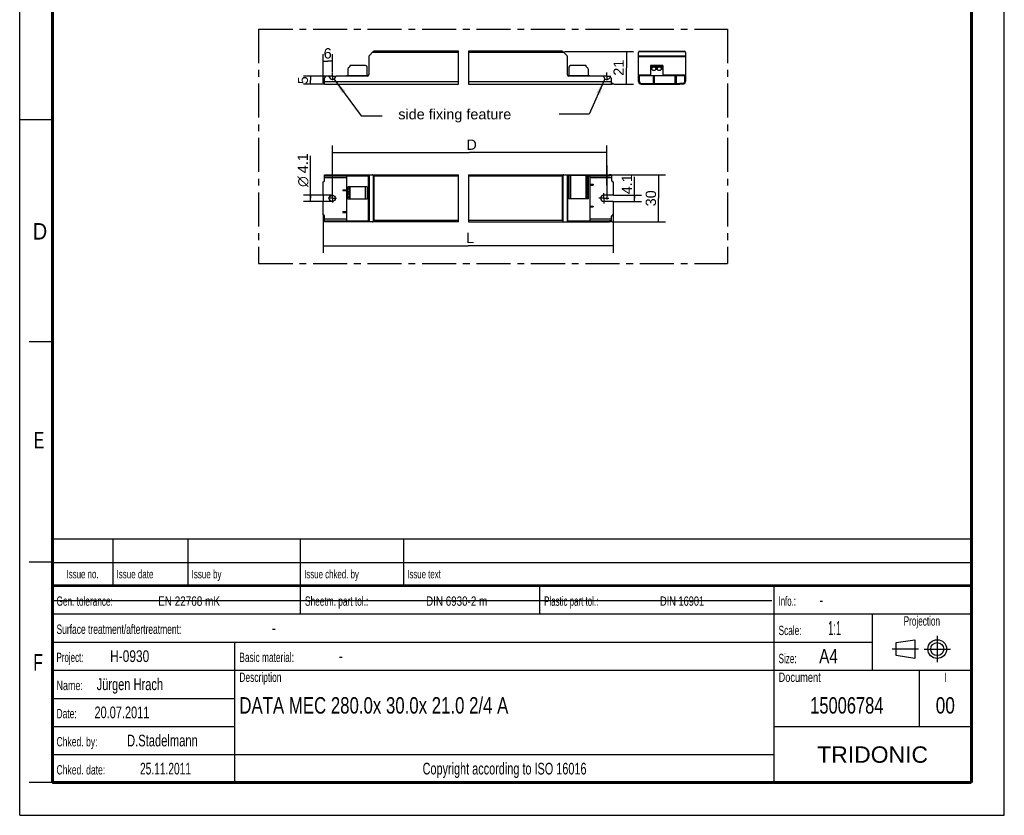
# Model space of a CAD drawing. Header units: millimetres. Extents: x 0 to 210, y 0 to 297.
# Tile 1 of 2: x 0 to 210, y 0 to 170. Entities that reach past the tile are written whole.
import ezdxf
from ezdxf.enums import TextEntityAlignment as Align

# ---------------------------------------------------------------- set-up
doc = ezdxf.new("R2010")
doc.units = ezdxf.units.MM
doc.header["$LTSCALE"] = 19.36
doc.linetypes.add('CENTER', pattern=[0.6, 0.375, -0.075, 0.075, -0.075])
doc.layers.get('0').update_dxf_attribs({"linetype": 'CONTINUOUS'})
for name, color, linetype in [('DEFAULT_1', 7, 'CENTER'), ('Z_AXIS', 7, 'CONTINUOUS'), ('Z_DIM_2D', 7, 'CONTINUOUS'), ('Z_NOTICE', 7, 'CONTINUOUS')]:
    doc.layers.add(name, color=color, linetype=linetype)
doc.styles.get("Standard").update_dxf_attribs({"font": 'txt', "width": 0.7})
doc.styles.add('TEXTSTYLE_2', font='txt', dxfattribs={"width": 0.75})
doc.styles.add('TEXTSTYLE_3', font='helveticaneueltw1g-ltcn.otf')
doc.styles.add('TEXTSTYLE_4', font='gdt', dxfattribs={"width": 0.7})
doc.styles.add('TEXTSTYLE_5', font='arial.ttf')
doc.dimstyles.new('DIMSTYLE_1', dxfattribs={"dimtxt": 2.2, "dimasz": 3.5, "dimexe": 0.18, "dimexo": 0.0625, "dimgap": 0.09, "dimtad": 1, "dimdec": 1, "dimlfac": 3, "dimdsep": 46, "dimtxsty": 'TEXTSTYLE_3', "dimblk": '_FILLED', "dimblk1": '_FILLED', "dimblk2": '_FILLED', "dimcen": 0.09, "dimclrt": 5, "dimadec": 0, "dimazin": 0, "dimtp": 0.1, "dimtm": 0.1, "dimtfac": 1, "dimtdec": 1, "dimtofl": 0, "dimtmove": 0, "dimatfit": 3, "dimldrblk": '_FILLED', "dimfxl": 1, "dimtolj": 1, "dimarcsym": 0})
doc.dimstyles.new('DIMSTYLE_2', dxfattribs={"dimtxt": 2.2, "dimasz": 3.5, "dimexe": 0.18, "dimexo": 0.0625, "dimgap": 0.09, "dimtad": 1, "dimdec": 1, "dimlfac": 3, "dimdsep": 46, "dimtxsty": 'TEXTSTYLE_3', "dimblk": '_FILLED', "dimblk1": '_FILLED', "dimblk2": '_FILLED', "dimcen": 0.09, "dimclrt": 5, "dimadec": 0, "dimazin": 0, "dimtp": 0.5, "dimtm": 0.5, "dimtfac": 1, "dimtdec": 1, "dimtofl": 0, "dimtmove": 0, "dimatfit": 3, "dimldrblk": '_FILLED', "dimfxl": 1, "dimtolj": 1, "dimarcsym": 0})
doc.dimstyles.new('DIMSTYLE_3', dxfattribs={"dimtxt": 2.2, "dimasz": 3.5, "dimexe": 0.18, "dimexo": 0.0625, "dimgap": 0.09, "dimtad": 1, "dimdec": 1, "dimlfac": 3, "dimdsep": 46, "dimtxsty": 'TEXTSTYLE_3', "dimblk": '_FILLED', "dimblk1": '_FILLED', "dimblk2": '_FILLED', "dimcen": 0.09, "dimclrt": 5, "dimadec": 0, "dimazin": 0, "dimtp": 0.2, "dimtm": 0.2, "dimtfac": 1, "dimtdec": 1, "dimtofl": 0, "dimtmove": 0, "dimatfit": 3, "dimldrblk": '_FILLED', "dimfxl": 1, "dimtolj": 1, "dimarcsym": 0})
doc.dimstyles.new('DIMSTYLE_4', dxfattribs={"dimtxt": 2.1, "dimasz": 3.5, "dimexe": 0.18, "dimexo": 0.0625, "dimgap": 0.09, "dimtad": 1, "dimdec": 1, "dimlfac": 3, "dimdsep": 46, "dimtxsty": 'TEXTSTYLE_3', "dimblk": '_FILLED', "dimblk1": '_FILLED', "dimblk2": '_FILLED', "dimcen": 0.09, "dimclrt": 5, "dimadec": 0, "dimazin": 0, "dimtp": 0.1, "dimtm": 0.1, "dimtfac": 1, "dimtdec": 1, "dimtofl": 0, "dimtmove": 0, "dimatfit": 3, "dimldrblk": '_FILLED', "dimfxl": 1, "dimtolj": 1, "dimarcsym": 0})
doc.dimstyles.get("Standard").update_dxf_attribs({"dimtxt": 3.5, "dimasz": 3.5, "dimexe": 0.18, "dimexo": 0.0625, "dimgap": 0.09, "dimtad": 1, "dimdec": 1, "dimdsep": 46, "dimtxsty": 'STANDARD', "dimblk": '_FILLED', "dimblk1": '_FILLED', "dimblk2": '_FILLED', "dimcen": 0.09, "dimclrt": 5, "dimadec": 0, "dimazin": 0, "dimtol": 1, "dimtp": 0.1, "dimtm": 0.1, "dimtfac": 1, "dimtdec": 1, "dimtofl": 0, "dimtmove": 0, "dimatfit": 3, "dimldrblk": '_FILLED', "dimfxl": 1, "dimtolj": 1, "dimarcsym": 0})

# ---------------------------------------------------------------- blocks, each defined once
blk = doc.blocks.new('SYMBOL_2_BL0', base_point=(192.31, 35.47))
at = {"color": 2, "linetype": 'CONTINUOUS'}
for p, q in [((186.91, 36.87), (190.91, 37.47)), ((186.91, 34.07), (186.91, 36.87)), ((190.91, 37.47), (190.91, 33.47)), ((190.91, 33.47), (186.91, 34.07))]:
    blk.add_line(p, q, dxfattribs=at)
for radius in [2, 1.4]:
    blk.add_circle((195.71, 35.47), radius, dxfattribs=at)
at = {"layer": 'DEFAULT_1', "color": 2, "linetype": 'CENTER'}
for p, q in [((195.71, 38.27), (195.71, 32.67)), ((191.71, 35.47), (186.11, 35.47)), ((192.91, 35.47), (198.5, 35.47))]:
    blk.add_line(p, q, dxfattribs=at)
blk = doc.blocks.new('*D0')
at = {"layer": 'Z_DIM_2D', "color": 2, "linetype": 'CONTINUOUS'}
for p, q in [((131.15, 131.65), (131.15, 136.22)), ((126.65, 132.33), (132.65, 132.33)), ((131.15, 132.33), (131.15, 131.65)), ((126.67, 130.96), (132.65, 130.96)), ((131.15, 130.96), (131.15, 131.65))]:
    blk.add_line(p, q, dxfattribs=at)
at = {"layer": 'Z_DIM_2D', "color": 5, "linetype": 'CONTINUOUS', "style": 'TEXTSTYLE_3'}
blk.add_text('4.1', height=2.2, rotation=90, dxfattribs=at).set_placement((130.6, 132.52))
blk = doc.blocks.new('_FILLED')
at = {"color": 0, "linetype": 'BYBLOCK'}
blk.add_solid([(0, 0), (-1, 0.125), (-1, -0.125)], dxfattribs=at)
blk = doc.blocks.new('_NONE')
blk = doc.blocks.new('*D1')
at = {"layer": 'Z_DIM_2D', "color": 2, "linetype": 'CONTINUOUS'}
for p, q in [((62.02, 131.65), (62.02, 140.71)), ((66.69, 132.33), (60.52, 132.33)), ((62.02, 132.33), (62.02, 131.65)), ((66.69, 130.96), (60.52, 130.96)), ((62.02, 130.96), (62.02, 131.65))]:
    blk.add_line(p, q, dxfattribs=at)
at = {"layer": 'Z_DIM_2D', "color": 5, "linetype": 'CONTINUOUS'}
for s, style, p in [('4.1', 'TEXTSTYLE_3', (61.47, 137.01)), ('n', 'TEXTSTYLE_4', (61.47, 134.08))]:
    blk.add_text(s, height=2.2, rotation=90, dxfattribs=dict(at, style=style)).set_placement(p)
blk = doc.blocks.new('*D2')
at = {"layer": 'Z_DIM_2D', "color": 2, "linetype": 'CONTINUOUS'}
for p, q in [((66.69, 141.99), (66.69, 142.94)), ((125.24, 141.99), (125.24, 142.94)), ((66.69, 132.53), (66.69, 141.99)), ((66.69, 141.44), (95.96, 141.44)), ((125.24, 141.44), (95.96, 141.44)), ((125.24, 134.45), (125.24, 141.99))]:
    blk.add_line(p, q, dxfattribs=at)
at = {"layer": 'Z_DIM_2D', "color": 5, "linetype": 'CONTINUOUS', "style": 'TEXTSTYLE_3'}
blk.add_text(' D', height=2.2, dxfattribs=at).set_placement((95.96, 141.99), align=Align.CENTER)
blk = doc.blocks.new('*D3')
at = {"layer": 'Z_DIM_2D', "color": 2, "linetype": 'CONTINUOUS'}
for p, q in [((116.23, 163.01), (130.9, 163.01)), ((129.4, 163.01), (129.4, 159.51)), ((129.4, 156.01), (129.4, 159.51)), ((126.74, 156.01), (130.9, 156.01))]:
    blk.add_line(p, q, dxfattribs=at)
at = {"layer": 'Z_DIM_2D', "color": 5, "linetype": 'CONTINUOUS', "style": 'TEXTSTYLE_3'}
blk.add_text('21', height=2.2, rotation=90, dxfattribs=at).set_placement((128.85, 159.51), align=Align.CENTER)
blk = doc.blocks.new('*D4')
at = {"layer": 'Z_DIM_2D', "color": 2, "linetype": 'CONTINUOUS'}
for p, q in [((64.69, 156.32), (64.69, 162.43)), ((66.69, 158.64), (66.69, 162.43)), ((64.69, 160.93), (65.69, 160.93)), ((66.69, 160.93), (65.69, 160.93))]:
    blk.add_line(p, q, dxfattribs=at)
at = {"layer": 'Z_DIM_2D', "color": 5, "linetype": 'CONTINUOUS', "style": 'TEXTSTYLE_3'}
blk.add_text('6', height=2.2, dxfattribs=at).set_placement((65.69, 161.48), align=Align.CENTER)
blk = doc.blocks.new('*D5')
at = {"layer": 'Z_DIM_2D', "color": 2, "linetype": 'CONTINUOUS'}
for p, q in [((64.69, 128.07), (64.69, 122.09)), ((126.57, 128.03), (126.57, 122.09)), ((64.69, 122.09), (64.69, 120.04)), ((126.57, 122.09), (126.57, 120.04)), ((64.69, 121.54), (95.63, 121.54)), ((126.57, 121.54), (95.63, 121.54))]:
    blk.add_line(p, q, dxfattribs=at)
at = {"layer": 'Z_DIM_2D', "color": 5, "linetype": 'CONTINUOUS', "style": 'TEXTSTYLE_3'}
blk.add_text(' L', height=2.2, dxfattribs=at).set_placement((95.63, 122.09), align=Align.CENTER)
blk = doc.blocks.new('*D6')
at = {"layer": 'Z_DIM_2D', "color": 2, "linetype": 'CONTINUOUS'}
for p, q in [((126.38, 136.65), (137.76, 136.65)), ((136.26, 136.65), (136.26, 131.65)), ((136.26, 126.65), (136.26, 131.65)), ((126.35, 126.65), (137.76, 126.65))]:
    blk.add_line(p, q, dxfattribs=at)
at = {"layer": 'Z_DIM_2D', "color": 5, "linetype": 'CONTINUOUS', "style": 'TEXTSTYLE_3'}
blk.add_text('30', height=2.2, rotation=90, dxfattribs=at).set_placement((135.71, 131.65), align=Align.CENTER)
blk = doc.blocks.new('*D7')
at = {"layer": 'Z_DIM_2D', "color": 2, "linetype": 'CONTINUOUS'}
for p, q in [((65.18, 157.68), (60.5, 157.68)), ((62, 157.68), (62, 156.85)), ((64.57, 156.01), (60.5, 156.01)), ((62, 156.01), (62, 156.85))]:
    blk.add_line(p, q, dxfattribs=at)
at = {"layer": 'Z_DIM_2D', "color": 5, "linetype": 'CONTINUOUS', "style": 'TEXTSTYLE_3'}
blk.add_text('5', height=2.1, rotation=90, dxfattribs=at).set_placement((61.47, 156.85), align=Align.CENTER)

msp = doc.modelspace()

# ---------------------------------------------------------------- linework, layer by layer
at = {"color": 2, "linetype": 'CONTINUOUS'}
for p, q in [((0, 0), (0, 297)), ((210, 0), (210, 297)), ((93.611, 156.014), (93.611, 163.014)), ((95.722, 163.014), (95.722, 156.014)), ((0, 148.5), (7, 148.5)), ((93.611, 126.647), (93.611, 136.647)), ((95.722, 136.647), (95.722, 126.647)), ((7, 101), (2, 101)), ((6.914, 48.96), (6.914, 58.96)), ((6.914, 58.96), (202.914, 58.96)), ((19.914, 48.96), (19.914, 58.96)), ((35.914, 48.96), (35.914, 58.96)), ((59.914, 48.96), (59.914, 58.96)), ((81.914, 48.96), (81.914, 58.96)), ((202.914, 48.96), (202.914, 58.96)), ((7, 54), (2, 54)), ((6.914, 53.96), (202.914, 53.96)), ((6.914, 6.96), (6.914, 48.96)), ((6.914, 48.96), (202.914, 48.96)), ((6.914, 48.96), (202.914, 48.96)), ((59.914, 42.96), (59.914, 48.96)), ((110.914, 42.96), (110.914, 48.96)), ((160.914, 6.96), (160.914, 48.96)), ((202.914, 6.96), (202.914, 48.96)), ((6.914, 42.96), (202.914, 42.96)), ((181.914, 30.96), (181.914, 42.96)), ((6.914, 36.96), (181.914, 36.96)), ((45.914, 6.96), (45.914, 36.96)), ((6.914, 30.96), (202.914, 30.96)), ((191.914, 18.96), (191.914, 30.96)), ((6.914, 24.96), (45.914, 24.96)), ((6.914, 18.96), (45.914, 18.96)), ((160.914, 18.96), (202.914, 18.96)), ((6.914, 12.96), (160.914, 12.96)), ((7, 7), (2, 7)), ((6.914, 6.96), (202.914, 6.96)), ((0, 0), (210, 0))]:
    msp.add_line(p, q, dxfattribs=at)
at = {"color": 7, "linetype": 'CONTINUOUS'}
for p, q in [((74.456, 161.917), (74.456, 158.014)), ((74.524, 162.082), (75.387, 162.945)), ((93.611, 163.014), (75.552, 163.014)), ((115.708, 163.014), (95.722, 163.014)), ((115.873, 162.945), (116.737, 162.082)), ((116.805, 158.014), (116.805, 161.917)), ((131.995, 156.547), (131.995, 162.78)), ((132.228, 163.014), (141.762, 163.014)), ((141.995, 162.78), (141.995, 156.547)), ((65.872, 157.68), (65.356, 157.68)), ((74.122, 157.68), (67.505, 157.68)), ((68.939, 157.78), (68.939, 157.68)), ((68.939, 157.78), (69.689, 157.78)), ((69.689, 157.83), (69.689, 157.68)), ((69.689, 157.83), (74.401, 157.83)), ((116.86, 157.83), (121.572, 157.83)), ((124.422, 157.68), (117.138, 157.68)), ((121.572, 157.83), (121.572, 157.68)), ((121.572, 157.78), (122.322, 157.78)), ((122.322, 157.68), (122.322, 157.78)), ((131.995, 157.68), (132.162, 157.68)), ((132.162, 156.547), (132.162, 157.83)), ((132.162, 157.83), (141.828, 157.83)), ((135.162, 157.78), (135.328, 157.78)), ((135.162, 156.18), (135.162, 157.78)), ((135.328, 157.78), (135.328, 156.18)), ((139.828, 157.78), (139.995, 157.78)), ((139.828, 156.18), (139.828, 157.78)), ((139.995, 157.78), (139.995, 156.18)), ((141.828, 156.547), (141.828, 157.83)), ((141.828, 157.68), (141.995, 157.68)), ((65.022, 156.014), (65.022, 157.347)), ((65.022, 156.014), (93.611, 156.014)), ((95.722, 156.014), (126.238, 156.014)), ((126.238, 156.014), (126.238, 157.103)), ((132.528, 156.18), (133.162, 156.18)), ((132.528, 156.014), (133.162, 156.014)), ((141.462, 156.18), (140.828, 156.18)), ((141.462, 156.014), (140.828, 156.014)), ((65.022, 135.481), (65.022, 136.647)), ((65.022, 136.647), (93.611, 136.647)), ((74.456, 136.647), (74.456, 126.647)), ((95.722, 136.647), (125.761, 136.647)), ((116.805, 136.647), (116.805, 126.647)), ((65.022, 136.481), (74.401, 136.481)), ((69.689, 136.481), (69.689, 126.814)), ((74.401, 126.814), (74.401, 136.481)), ((116.86, 136.481), (117.138, 136.481)), ((116.86, 136.481), (116.86, 126.814)), ((121.572, 136.481), (125.761, 136.481)), ((121.572, 136.481), (121.572, 126.814)), ((121.572, 134.647), (122.322, 134.647)), ((121.572, 134.481), (122.322, 134.481)), ((122.322, 134.647), (122.322, 134.481)), ((126.238, 136.481), (126.238, 135.481)), ((68.939, 133.481), (68.939, 133.314)), ((68.939, 133.481), (69.689, 133.481)), ((68.939, 133.314), (69.689, 133.314)), ((68.939, 128.814), (68.939, 128.647)), ((68.939, 128.814), (69.689, 128.814)), ((68.939, 128.647), (69.689, 128.647)), ((121.572, 129.981), (122.322, 129.981)), ((121.572, 129.814), (122.322, 129.814)), ((122.322, 129.981), (122.322, 129.814)), ((65.022, 126.647), (65.022, 127.814)), ((65.022, 126.814), (74.401, 126.814)), ((93.611, 126.647), (65.022, 126.647)), ((95.722, 126.647), (125.761, 126.647)), ((116.86, 126.814), (125.761, 126.814)), ((126.238, 126.814), (126.238, 127.814)), ((7.1, 45.829), (160.431, 45.819))]:
    msp.add_line(p, q, dxfattribs=at)
at = {"color": 9, "linetype": 'CONTINUOUS'}
for p, q in [((93.611, 162.78), (75.222, 162.78)), ((116.038, 162.78), (95.722, 162.78)), ((131.995, 162.082), (141.995, 162.082)), ((131.995, 161.917), (141.995, 161.917)), ((132.063, 162.945), (141.927, 162.945)), ((131.995, 158.014), (134.545, 158.014)), ((137.178, 158.014), (141.995, 158.014)), ((65.022, 156.547), (93.611, 156.547)), ((95.722, 156.547), (126.238, 156.547)), ((131.995, 157.347), (132.162, 157.347)), ((141.828, 157.347), (141.995, 157.347)), ((65.356, 136.647), (65.356, 136.481)), ((65.872, 136.481), (65.872, 136.647)), ((66.036, 136.481), (66.036, 136.647)), ((67.342, 136.647), (67.342, 136.481)), ((67.505, 136.647), (67.505, 136.481)), ((74.122, 136.647), (74.122, 136.481)), ((74.524, 136.647), (74.524, 126.647)), ((75.387, 136.579), (75.387, 126.716)), ((115.873, 136.579), (115.873, 126.716)), ((116.737, 136.647), (116.737, 126.647)), ((117.138, 136.497), (117.138, 136.647)), ((124.422, 136.481), (124.422, 136.647)), ((124.585, 136.481), (124.585, 136.647)), ((65.022, 136.114), (69.689, 136.114)), ((75.552, 136.414), (75.552, 126.881)), ((75.552, 136.414), (93.611, 136.414)), ((95.722, 136.414), (115.708, 136.414)), ((115.708, 136.414), (115.708, 126.881)), ((121.572, 136.114), (126.238, 136.114)), ((69.689, 127.181), (65.022, 127.181)), ((65.356, 126.814), (65.356, 126.647)), ((65.872, 126.647), (65.872, 126.814)), ((66.036, 126.647), (66.036, 126.814)), ((67.342, 126.814), (67.342, 126.647)), ((67.505, 126.814), (67.505, 126.647)), ((74.122, 126.814), (74.122, 126.647)), ((93.611, 126.881), (75.552, 126.881)), ((115.708, 126.881), (95.722, 126.881)), ((117.138, 126.647), (117.138, 126.814)), ((126.238, 127.181), (121.572, 127.181)), ((124.422, 126.647), (124.422, 126.814)), ((124.585, 126.647), (124.585, 126.814))]:
    msp.add_line(p, q, dxfattribs=at)
at = {"color": 7, "linetype": 'CONTINUOUS'}
for points, const_width in [([(7, 7), (7, 290)], 0.7), ([(203, 7), (203, 290)], 0.7), ([(7, 49), (203, 49)], 0.5), ([(7, 7), (203, 7)], 0.7)]:
    msp.add_lwpolyline(points, dxfattribs=dict(at, const_width=const_width))
for points in [[(75.387, 136.579), (75.366, 136.598), (75.342, 136.614), (75.315, 136.628), (75.286, 136.638), (75.255, 136.645), (75.222, 136.647)], [(75.439, 136.528), (75.412, 136.554), (75.387, 136.579)], [(75.552, 136.414), (75.523, 136.443), (75.494, 136.472), (75.439, 136.528)], [(115.822, 136.528), (115.766, 136.472), (115.738, 136.443), (115.708, 136.414)], [(115.873, 136.579), (115.848, 136.554), (115.822, 136.528)], [(116.038, 136.647), (116.005, 136.645), (115.974, 136.638), (115.945, 136.628), (115.919, 136.614), (115.895, 136.598), (115.873, 136.579)], [(75.222, 126.647), (75.255, 126.65), (75.286, 126.656), (75.315, 126.667), (75.342, 126.68), (75.366, 126.697), (75.387, 126.716)], [(75.439, 126.767), (75.412, 126.74), (75.387, 126.716)], [(75.552, 126.881), (75.523, 126.852), (75.494, 126.823), (75.439, 126.767)], [(115.708, 126.881), (115.737, 126.851), (115.766, 126.823), (115.822, 126.767)], [(115.822, 126.767), (115.849, 126.741), (115.873, 126.716)], [(115.873, 126.716), (115.895, 126.697), (115.919, 126.68), (115.945, 126.667), (115.974, 126.656), (116.005, 126.65), (116.038, 126.647)]]:
    msp.add_lwpolyline(points, dxfattribs=at)
for centre, radius, start, end in [((74.689, 161.917), 0.233, 135, 180), ((75.552, 162.78), 0.233, 90, 135), ((115.708, 162.78), 0.233, 45, 90), ((116.572, 161.917), 0.233, 0, 45), ((132.228, 162.78), 0.233, 90, 180), ((141.762, 162.78), 0.233, 0, 90), ((65.356, 157.347), 0.333, 90, 180), ((65.872, 157.514), 0.167, 11.53696, 90), ((66.689, 157.68), 0.667, 191.53696, 348.46304), ((67.505, 157.514), 0.167, 90, 168.46304), ((74.122, 158.014), 0.333, 270, 360), ((117.138, 158.014), 0.333, 180, 270), ((124.422, 157.514), 0.167, 11.53696, 90), ((125.238, 157.68), 0.667, 191.53696, 321.61591), ((132.528, 156.547), 0.533, 180, 270), ((132.528, 156.547), 0.367, 180, 270), ((141.462, 156.547), 0.533, 270, 360), ((141.462, 156.547), 0.367, 270, 360)]:
    msp.add_arc(centre, radius, start, end, dxfattribs=at)
at = {"layer": 'DEFAULT_1', "color": 5, "linetype": 'CENTER'}
for p, q in [((50.967, 167.757), (50.967, 117.744)), ((50.967, 167.757), (150.982, 167.757)), ((150.982, 167.757), (150.982, 117.744)), ((50.967, 117.744), (150.982, 117.744))]:
    msp.add_line(p, q, dxfattribs=at)
at = {"layer": 'Z_AXIS', "color": 7, "linetype": 'CONTINUOUS'}
for p, q in [((70.393, 159.735), (70.053, 159.395)), ((70.422, 159.897), (70.422, 159.805)), ((73.789, 159.964), (70.489, 159.964)), ((74.122, 157.83), (74.122, 159.63)), ((117.138, 159.63), (117.138, 157.83)), ((120.772, 159.964), (117.472, 159.964)), ((120.838, 159.805), (120.838, 159.897)), ((121.207, 159.395), (120.868, 159.734)), ((134.545, 159.964), (134.545, 157.83)), ((137.178, 159.964), (134.545, 159.964)), ((137.178, 159.964), (137.178, 157.83)), ((69.956, 159.159), (69.956, 157.83)), ((121.305, 157.83), (121.305, 159.159)), ((64.689, 156.014), (64.689, 156.18)), ((65.022, 156.18), (64.689, 156.18)), ((65.022, 156.014), (64.689, 156.014)), ((126.572, 156.18), (126.238, 156.18)), ((126.572, 156.014), (126.238, 156.014)), ((126.572, 156.18), (126.572, 156.014)), ((133.162, 156.18), (140.828, 156.18)), ((133.162, 156.014), (140.828, 156.014)), ((133.495, 156.014), (133.495, 156.18)), ((136.312, 156.014), (136.312, 156.18)), ((137.678, 156.014), (137.678, 156.18)), ((140.495, 156.014), (140.495, 156.18)), ((126.238, 136.647), (125.761, 136.647)), ((125.761, 136.481), (125.761, 136.647)), ((126.238, 136.647), (126.238, 136.481)), ((64.689, 135.147), (64.689, 132.331)), ((121.305, 136.497), (117.138, 136.497)), ((117.138, 136.497), (117.138, 131.531)), ((120.838, 136.497), (120.838, 131.531)), ((121.305, 131.531), (121.305, 136.497)), ((121.305, 136.481), (121.572, 136.481)), ((126.238, 136.481), (125.761, 136.481)), ((126.572, 135.147), (126.572, 132.331)), ((64.689, 132.331), (64.722, 132.331)), ((69.956, 131.464), (69.956, 134.097)), ((74.122, 134.097), (69.956, 134.097)), ((70.422, 131.464), (70.422, 134.097)), ((74.122, 134.097), (74.122, 131.464)), ((126.572, 132.331), (124.572, 132.331)), ((64.689, 130.964), (64.689, 128.147)), ((64.689, 130.964), (64.722, 130.964)), ((64.789, 131.031), (64.789, 132.264)), ((74.122, 131.464), (69.956, 131.464)), ((121.305, 131.531), (117.138, 131.531)), ((126.572, 130.964), (124.572, 130.964)), ((126.572, 130.964), (126.572, 128.147)), ((126.238, 126.814), (125.761, 126.814)), ((125.761, 126.647), (125.761, 126.814)), ((126.238, 126.647), (125.761, 126.647)), ((126.238, 126.814), (126.238, 126.647))]:
    msp.add_line(p, q, dxfattribs=at)
at = {"layer": 'Z_AXIS', "color": 9, "linetype": 'CONTINUOUS'}
for p, q in [((137.178, 159.897), (134.545, 159.897)), ((137.178, 159.805), (134.545, 159.805)), ((137.178, 159.735), (134.545, 159.735)), ((134.857, 159.395), (134.545, 159.395)), ((134.869, 159.159), (134.545, 159.159)), ((136.036, 159.159), (135.62, 159.159)), ((136.024, 159.395), (135.633, 159.395)), ((137.178, 159.159), (136.787, 159.159)), ((137.178, 159.395), (136.799, 159.395)), ((133.162, 156.18), (133.162, 156.014)), ((136.378, 156.18), (136.378, 156.014)), ((137.612, 156.18), (137.612, 156.014)), ((140.828, 156.18), (140.828, 156.014)), ((117.472, 136.497), (117.472, 131.531)), ((120.772, 136.497), (120.772, 131.531)), ((120.868, 136.497), (120.868, 131.531)), ((121.207, 136.497), (121.207, 136.101)), ((121.207, 135.36), (121.207, 134.935)), ((70.053, 133.785), (70.053, 134.097)), ((70.053, 132.618), (70.053, 133.009)), ((70.393, 131.464), (70.393, 134.097)), ((70.489, 131.464), (70.489, 134.097)), ((73.789, 131.464), (73.789, 134.097)), ((121.207, 134.193), (121.207, 133.768)), ((121.207, 133.027), (121.207, 132.601)), ((70.053, 131.464), (70.053, 131.843)), ((121.207, 131.86), (121.207, 131.531))]:
    msp.add_line(p, q, dxfattribs=at)
at = {"layer": 'Z_AXIS', "color": 7, "linetype": 'CENTER'}
for p, q in [((66.689, 157.68), (65.875, 157.68)), ((66.689, 157.68), (66.689, 158.494)), ((66.689, 157.68), (66.689, 156.866)), ((66.689, 157.68), (67.503, 157.68)), ((125.238, 157.68), (124.405, 157.68)), ((125.238, 157.68), (125.238, 158.514)), ((125.238, 157.68), (126.072, 157.68)), ((125.238, 157.68), (125.238, 156.847)), ((125.238, 138.647), (125.238, 130.39)), ((66.689, 131.647), (66.689, 132.53)), ((124.572, 131.647), (124.572, 132.721)), ((66.689, 131.647), (65.806, 131.647)), ((66.689, 131.647), (66.689, 130.765)), ((66.689, 131.647), (67.571, 131.647)), ((124.572, 131.647), (123.498, 131.647)), ((124.572, 131.647), (125.646, 131.647)), ((124.572, 131.647), (124.572, 130.573))]:
    msp.add_line(p, q, dxfattribs=at)
at = {"layer": 'Z_AXIS', "color": 7, "linetype": 'CONTINUOUS'}
for points in [[(121.207, 136.101), (121.167, 136.088), (121.129, 136.071), (121.095, 136.051), (121.063, 136.028), (121.035, 136.003), (121.01, 135.976), (120.988, 135.947), (120.97, 135.917), (120.955, 135.886), (120.942, 135.855), (120.933, 135.824), (120.927, 135.793), (120.923, 135.762), (120.922, 135.731)], [(120.922, 135.731), (120.923, 135.7), (120.927, 135.668), (120.933, 135.637), (120.942, 135.606), (120.955, 135.575), (120.97, 135.544), (120.988, 135.514), (121.01, 135.486), (121.035, 135.458), (121.063, 135.433), (121.095, 135.41), (121.129, 135.39), (121.167, 135.373), (121.207, 135.36)], [(121.207, 134.935), (121.167, 134.921), (121.129, 134.904), (121.095, 134.884), (121.063, 134.861), (121.035, 134.836), (121.01, 134.809), (120.988, 134.78), (120.97, 134.75), (120.955, 134.72), (120.942, 134.688), (120.933, 134.657), (120.927, 134.626), (120.923, 134.595), (120.922, 134.564)], [(120.922, 134.564), (120.923, 134.533), (120.927, 134.502), (120.933, 134.471), (120.942, 134.439), (120.955, 134.408), (120.97, 134.378), (120.988, 134.348), (121.01, 134.319), (121.035, 134.292), (121.063, 134.266), (121.095, 134.243), (121.129, 134.223), (121.167, 134.207), (121.207, 134.193)], [(121.275, 136.114), (121.268, 136.114), (121.251, 136.111), (121.231, 136.107), (121.207, 136.101)], [(121.207, 135.36), (121.222, 135.356), (121.235, 135.353), (121.248, 135.35), (121.259, 135.349), (121.269, 135.347), (121.275, 135.347)], [(121.275, 134.947), (121.268, 134.947), (121.251, 134.945), (121.231, 134.941), (121.207, 134.935)], [(121.305, 136.088), (121.304, 136.099), (121.299, 136.107), (121.291, 136.111), (121.281, 136.114), (121.275, 136.114)], [(121.275, 135.347), (121.278, 135.347), (121.286, 135.348), (121.293, 135.35), (121.298, 135.354), (121.302, 135.359), (121.304, 135.365), (121.305, 135.373)], [(121.305, 134.921), (121.304, 134.932), (121.299, 134.94), (121.291, 134.945), (121.281, 134.947), (121.275, 134.947)], [(69.956, 133.773), (69.956, 133.78), (69.959, 133.787), (69.963, 133.791), (69.969, 133.795), (69.976, 133.797), (69.985, 133.797)], [(69.985, 132.997), (69.976, 132.998), (69.969, 133), (69.963, 133.003), (69.959, 133.008), (69.956, 133.014), (69.956, 133.022)], [(69.956, 132.606), (69.956, 132.614), (69.959, 132.62), (69.963, 132.625), (69.969, 132.628), (69.976, 132.63), (69.985, 132.631)], [(69.985, 133.797), (69.999, 133.796), (70.014, 133.794)], [(70.014, 133), (69.999, 132.998), (69.985, 132.997)], [(69.985, 132.631), (69.999, 132.63), (70.014, 132.627)], [(70.014, 133.794), (70.032, 133.79), (70.053, 133.785)], [(70.053, 133.009), (70.032, 133.004), (70.014, 133)], [(70.014, 132.627), (70.032, 132.624), (70.053, 132.618)], [(70.053, 133.009), (70.1, 133.024), (70.142, 133.043), (70.181, 133.067), (70.215, 133.093), (70.246, 133.123), (70.273, 133.154), (70.296, 133.187), (70.315, 133.221), (70.33, 133.256), (70.341, 133.291), (70.349, 133.327), (70.354, 133.362), (70.355, 133.397), (70.354, 133.432), (70.349, 133.467), (70.341, 133.502), (70.33, 133.537), (70.315, 133.572), (70.296, 133.607), (70.273, 133.64), (70.247, 133.672), (70.216, 133.701), (70.181, 133.728), (70.142, 133.751), (70.1, 133.77), (70.053, 133.785)], [(70.053, 131.843), (70.1, 131.858), (70.142, 131.877), (70.181, 131.9), (70.215, 131.927), (70.246, 131.956), (70.273, 131.987), (70.296, 132.02), (70.315, 132.055), (70.33, 132.09), (70.341, 132.125), (70.349, 132.16), (70.354, 132.195), (70.355, 132.23), (70.354, 132.265), (70.349, 132.3), (70.341, 132.336), (70.33, 132.371), (70.315, 132.406), (70.296, 132.44), (70.273, 132.473), (70.247, 132.505), (70.216, 132.534), (70.181, 132.561), (70.142, 132.584), (70.1, 132.603), (70.053, 132.618)], [(121.207, 133.768), (121.167, 133.755), (121.129, 133.738), (121.095, 133.718), (121.063, 133.695), (121.035, 133.669), (121.01, 133.642), (120.988, 133.613), (120.97, 133.584), (120.955, 133.553), (120.942, 133.522), (120.933, 133.491), (120.927, 133.459), (120.923, 133.428), (120.922, 133.397)], [(120.922, 133.397), (120.923, 133.366), (120.927, 133.335), (120.933, 133.304), (120.942, 133.273), (120.955, 133.242), (120.97, 133.211), (120.988, 133.181), (121.01, 133.152), (121.035, 133.125), (121.063, 133.1), (121.095, 133.077), (121.129, 133.057), (121.167, 133.04), (121.207, 133.027)], [(121.207, 132.601), (121.167, 132.588), (121.129, 132.571), (121.095, 132.551), (121.063, 132.528), (121.035, 132.503), (121.01, 132.476), (120.988, 132.447), (120.97, 132.417), (120.955, 132.386), (120.942, 132.355), (120.933, 132.324), (120.927, 132.293), (120.923, 132.262), (120.922, 132.231)], [(121.207, 134.193), (121.222, 134.189), (121.235, 134.186), (121.248, 134.184), (121.259, 134.182), (121.269, 134.181), (121.275, 134.181)], [(121.275, 133.781), (121.268, 133.78), (121.251, 133.778), (121.231, 133.774), (121.207, 133.768)], [(121.207, 133.027), (121.222, 133.023), (121.235, 133.02), (121.248, 133.017), (121.259, 133.015), (121.269, 133.014), (121.275, 133.014)], [(121.275, 132.614), (121.268, 132.614), (121.251, 132.611), (121.231, 132.607), (121.207, 132.601)], [(121.275, 134.181), (121.278, 134.181), (121.286, 134.182), (121.293, 134.184), (121.298, 134.187), (121.302, 134.192), (121.304, 134.198), (121.305, 134.206)], [(121.305, 133.755), (121.304, 133.765), (121.299, 133.773), (121.291, 133.778), (121.281, 133.78), (121.275, 133.781)], [(121.275, 133.014), (121.278, 133.014), (121.286, 133.015), (121.293, 133.017), (121.298, 133.02), (121.302, 133.025), (121.304, 133.032), (121.305, 133.04)], [(121.305, 132.588), (121.304, 132.599), (121.299, 132.607), (121.291, 132.611), (121.281, 132.614), (121.275, 132.614)], [(69.985, 131.831), (69.976, 131.831), (69.969, 131.833), (69.963, 131.836), (69.959, 131.841), (69.956, 131.847), (69.956, 131.855)], [(70.014, 131.834), (69.999, 131.831), (69.985, 131.831)], [(70.053, 131.843), (70.032, 131.838), (70.014, 131.834)], [(120.922, 132.231), (120.923, 132.2), (120.927, 132.168), (120.933, 132.137), (120.942, 132.106), (120.955, 132.075), (120.97, 132.044), (120.988, 132.014), (121.01, 131.986), (121.035, 131.958), (121.063, 131.933), (121.095, 131.91), (121.129, 131.89), (121.167, 131.873), (121.207, 131.86)], [(121.207, 131.86), (121.222, 131.856), (121.235, 131.853), (121.248, 131.85), (121.259, 131.849), (121.269, 131.847), (121.275, 131.847)], [(121.275, 131.847), (121.278, 131.847), (121.286, 131.848), (121.293, 131.85), (121.298, 131.854), (121.302, 131.859), (121.304, 131.865), (121.305, 131.873)]]:
    msp.add_lwpolyline(points, dxfattribs=at)
for centre, radius in [((135.245, 159.297), 0.4), ((136.412, 159.297), 0.4), ((66.689, 131.647), 0.683)]:
    msp.add_circle(centre, radius, dxfattribs=at)
for centre, radius, start, end in [((70.322, 159.805), 0.1, 315, 360), ((70.489, 159.897), 0.0667, 90, 180), ((73.789, 159.63), 0.333, 0, 90), ((117.472, 159.63), 0.333, 90, 180), ((120.772, 159.897), 0.0667, 0, 90), ((120.938, 159.805), 0.1, 180, 225), ((70.289, 159.159), 0.333, 135, 180), ((120.972, 159.159), 0.333, 0, 45), ((125.972, 157.103), 0.267, 0, 142.21684), ((64.689, 135.481), 0.333, 270, 360), ((126.572, 135.481), 0.333, 180, 270), ((64.722, 132.264), 0.0667, 0, 90), ((124.572, 131.647), 0.683, 90, 270), ((64.722, 131.031), 0.0667, 270, 360), ((64.689, 127.814), 0.333, 0, 90), ((126.572, 127.814), 0.333, 90, 180)]:
    msp.add_arc(centre, radius, start, end, dxfattribs=at)

# ---------------------------------------------------------------- block references
at = {"color": 2, "linetype": 'CONTINUOUS'}
msp.add_blockref('SYMBOL_2_BL0', (192.305, 35.47), dxfattribs=at)

# ---------------------------------------------------------------- texts
at = {"color": 5, "linetype": 'CONTINUOUS', "style": 'TEXTSTYLE_2'}
for s, width, p in [('D', 0.904762, (2.807, 122.857)), ('E', 0.714286, (3.002, 78.302)), ('F', 0.714286, (2.922, 30.897))]:
    msp.add_text(s, height=3.5, dxfattribs=dict(at, width=width)).set_placement(p)
at = {"layer": 'Z_NOTICE', "color": 5, "linetype": 'CONTINUOUS', "style": 'TEXTSTYLE_3'}
msp.add_text('side fixing feature            ', height=2.2, dxfattribs=at).set_placement((115.08, 148.494), align=Align.RIGHT)
at = {"layer": 'Z_NOTICE', "color": 5, "linetype": 'CONTINUOUS', "style": 'TEXTSTYLE_2'}
for s, height, width, p in [('Issue date ', 1.8, 0.707792, (20.664, 50.56)), ('Issue by ', 1.8, 0.71164, (36.664, 50.56)), ('Issue chked. by', 1.8, 0.698413, (60.664, 50.56)), ('Issue text ', 1.8, 0.694805, (82.664, 50.56)), ('Gen. tolerance:', 2, 0.657143, (7.851, 44.71)), ('EN 22768 mK', 2, 0.792208, (29.53, 44.71)), ('Sheetm. part tol.:', 2, 0.662698, (60.851, 44.71)), ('DIN 6930-2 m', 2, 0.78373, (86.672, 44.71)), ('Plastic part tol.:', 2, 0.632275, (111.851, 44.71)), ('DIN 16901', 2, 0.73545, (136.577, 44.71)), ('Info.: ', 2, 0.622449, (161.851, 44.71)), ('-', 2.5, 0.714286, (170.565, 44.71)), ('Surface treatment/aftertreatment: ', 2, 0.67577, (7.851, 38.71)), ('Scale:  ', 2, 0.660714, (161.851, 38.46)), ('1:1', 3, 0.5, (172.422, 38.46)), ('-', 2.5, 0.714286, (53.803, 38.71)), ('Project: ', 2, 0.634921, (7.851, 32.71)), ('H-0930', 2.5, 0.761905, (19.28, 32.71)), ('Basic material: ', 2, 0.66369, (46.851, 32.71)), ('-', 2.5, 0.714286, (68.089, 32.71)), ('Size: ', 2, 0.646825, (161.851, 32.46)), (' A4', 3, 0.809524, (169.613, 32.46)), ('Jürgen Hrach', 2.5, 0.705357, (16.422, 26.71)), ('Description', 2, 0.670996, (46.851, 28.46)), ('Document', 2, 0.738095, (161.851, 28.46)), ('Name: ', 2, 0.714286, (7.851, 26.71)), ('20.07.2011', 2.5, 0.7, (15.946, 20.71)), ('Date: ', 2, 0.674603, (7.851, 20.71)), ('Chked. by: ', 2, 0.683983, (7.851, 14.71)), ('D.Stadelmann', 2.5, 0.712302, (22.899, 14.71)), ('Chked. date: ', 2, 0.684982, (7.851, 8.71)), ('25.11.2011', 2.5, 0.65, (25.661, 8.71))]:
    msp.add_text(s, height=height, dxfattribs=dict(at, width=width)).set_placement(p)
for s, height, width, p in [('Issue no.', 1.8, 0.698413, (13.414, 50.56)), ('Projection', 2, 0.652381, (192.414, 40.46)), ('I', 2, 0.642857, (197.414, 28.46)), ('Copyright according to ISO 16016', 2.5, 0.694196, (103.414, 8.71))]:
    msp.add_text(s, height=height, dxfattribs=dict(at, width=width)).set_placement(p, align=Align.CENTER)
at = {"layer": 'Z_NOTICE', "color": 7, "linetype": 'CONTINUOUS', "style": 'TEXTSTYLE_2', "width": 0.765625}
msp.add_text('DATA MEC 280.0x 30.0x 21.0 2/4 A', height=3.5, dxfattribs=at).set_placement((46.851, 21.71))
at = {"layer": 'Z_NOTICE', "color": 7, "linetype": 'CONTINUOUS', "style": 'TEXTSTYLE_2'}
for s, width, p in [('15006784', 0.75, (176.414, 21.71)), ('00', 0.785714, (197.414, 21.71))]:
    msp.add_text(s, height=3.5, dxfattribs=dict(at, width=width)).set_placement(p, align=Align.CENTER)
at = {"layer": 'Z_NOTICE', "color": 5, "linetype": 'CONTINUOUS', "style": 'TEXTSTYLE_5'}
msp.add_text('TRIDONIC', height=3.5, dxfattribs=at).set_placement((181.914, 11.21), align=Align.CENTER)

# ---------------------------------------------------------------- dimensions: what is measured, and where the dimension line sits
at = {"layer": 'Z_DIM_2D', "color": 2, "linetype": 'CONTINUOUS'}
for base, p1, p2, angle, dimstyle, picture, middle in [((64.689, 160.931), (66.689, 158.644), (64.689, 156.322), 180, 'DIMSTYLE_1', '*D4', (64.95, 162.581)), ((129.401, 156.014), (116.226, 163.014), (126.741, 156.014), 270, 'DIMSTYLE_3', '*D3', (128.413, 158.193)), ((62, 156.014), (65.181, 157.68), (64.568, 156.014), 270, 'DIMSTYLE_4', '*D7', (60.741, 156.216)), ((136.259, 136.647), (126.355, 126.647), (126.375, 136.647), 90, 'DIMSTYLE_3', '*D6', (135.271, 130.326)), ((131.149, 132.331), (126.672, 130.964), (126.654, 132.331), 90, 'DIMSTYLE_1', '*D0', (129.499, 134.371))]:
    dim = msp.add_linear_dim(base=base, p1=p1, p2=p2, angle=angle, dimstyle=dimstyle, override={"dimblk1": 'NONE', "dimblk2": 'NONE', "dimsah": 1}, dxfattribs=at)
    dim.commit()
    dim.dimension.update_dxf_attribs({"geometry": picture, "text_midpoint": middle, "dimtype": 160})
dim = msp.add_linear_dim(base=(125.238, 141.436), p1=(66.689, 132.53), p2=(125.238, 134.454), text=' D', dimstyle='DIMSTYLE_2', override={"dimblk1": 'NONE', "dimblk2": 'NONE', "dimsah": 1}, dxfattribs=at)
dim.commit()
dim.dimension.update_dxf_attribs({"geometry": '*D2', "text_midpoint": (94.769, 143.086), "dimtype": 160})
for base, p1, p2, angle, text, dimstyle, picture, middle in [((62.022, 130.964), (66.689, 132.331), (66.689, 130.964), 270, '%%c<>', 'DIMSTYLE_1', '*D1', (60.372, 137.393)), ((64.689, 121.541), (126.572, 128.035), (64.689, 128.068), 180, ' L', 'DIMSTYLE_2', '*D5', (94.604, 123.191))]:
    dim = msp.add_linear_dim(base=base, p1=p1, p2=p2, angle=angle, text=text, dimstyle=dimstyle, override={"dimblk1": 'NONE', "dimblk2": 'NONE', "dimsah": 1}, dxfattribs=at)
    dim.commit()
    dim.dimension.update_dxf_attribs({"geometry": picture, "text_midpoint": middle, "dimtype": 160})

# ---------------------------------------------------------------- leaders
at = {"layer": 'Z_NOTICE', "color": 2, "linetype": 'CONTINUOUS'}
for points in [[(67.033, 157.109), (72.825, 149.239), (77.311, 149.239)], [(124.805, 157.174), (121.484, 149.594), (115.08, 149.594)]]:
    msp.add_leader(points, dimstyle='STANDARD', override={"dimtad": 0}, dxfattribs=at)

doc.saveas('drawing.dxf')
